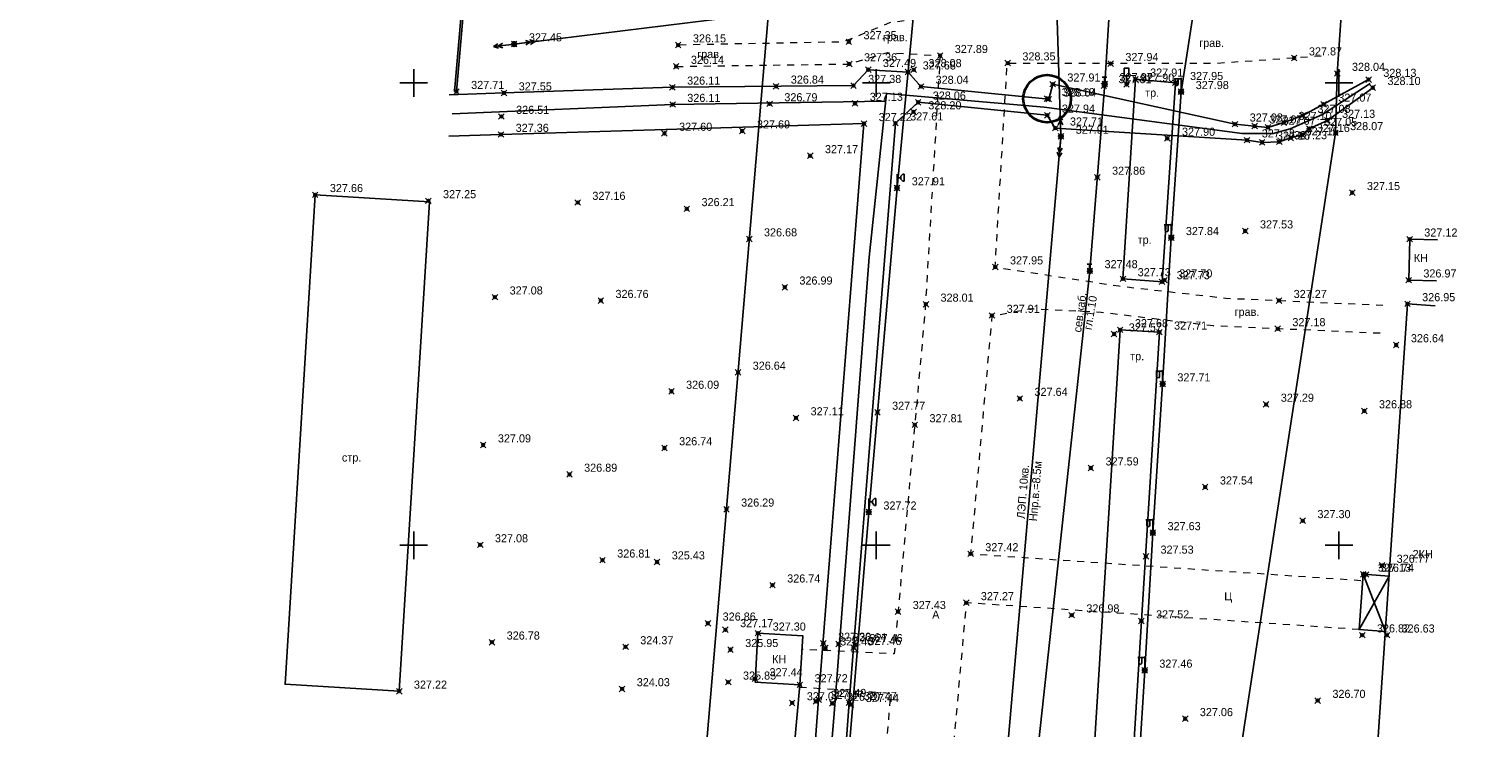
# Model space of a CAD drawing. Header units: metres. Extents: x 705573 to 711566, y 4301675 to 4311183.
# Tile 204 of 256: x 708137 to 708294, y 4309562 to 4309637. Entities that reach past the tile are written whole.
import ezdxf

# ---------------------------------------------------------------- set-up
doc = ezdxf.new("R2010")
doc.units = ezdxf.units.M
doc.header["$LTSCALE"] = 0.5
doc.header["$PDMODE"] = 35
doc.header["$PDSIZE"] = 0.3
doc.linetypes.add('Auto_Street_NotBorder_Line_m1', pattern=[3, 1.5, -1.5])
doc.linetypes.add('ДОРОГИ_СТРОЯЩ', pattern=[9, 8, -1])
for name, color, linetype in [('(001) Сетка', 92, 'Continuous'), ('(004) Точки рельефа', 7, 'Continuous'), ('(007) Здания', 7, 'Continuous'), ('(013) Газ', 30, 'ИК_Газопровод -------г--------'), ('(016) Кабель', 1, 'Continuous'), ('(019) Связь', 3, 'ИК_КАБ_СВЯЗИ'), ('(022) Возд. Линии', 7, 'Continuous'), ('(025) Дорога', 7, 'Continuous'), ('(026) Д_знаки', 7, 'Continuous'), ('(027) Гидрография', 7, 'Continuous'), ('(040) Ограда', 7, 'Continuous')]:
    doc.layers.add(name, color=color, linetype=linetype)
doc.layers.add('AUTO#_ROADS_EXIST_L', color=7, linetype='Continuous', lineweight=15, true_color=0x000000)
doc.styles.add('BM-431', font='txt')
doc.styles.add('D-431', font='txt')
doc.styles.add('P-131', font='txt')
doc.styles.add('S', font='txtwr', dxfattribs={"oblique": 15})
doc.styles.get("Standard").update_dxf_attribs({"font": 'times.ttf'})
doc.linetypes.add('GAZ_VOZDUSH', pattern='A,1,-2,["~",Standard,S=3,R=0,X=-1.5,Y=-1.5],-1,10', length=14)
doc.linetypes.add('ИК_Газопровод -------г--------', pattern='A,9,-0.6,["Г",Standard,S=1.2,R=0,X=0,Y=-0.6],-1.2', length=10.8)
doc.linetypes.add('ИК_КАБ_СВЯЗИ', pattern='A,4,["o",Standard,S=0.5,R=0,X=0,Y=-0.125],4,-2', length=10)
doc.linetypes.add('ИК_Э_КАБ_ВН', pattern='A,8,-2,["<<",Standard,S=1,R=0,X=0,Y=-0.5],8,[">>",Standard,S=1,R=0,X=-1,Y=-0.5],-2', length=20)
doc.linetypes.add('ИК_Э_КАБ_НН', pattern='A,8,-2,["<",Standard,S=1,R=0,X=0,Y=-0.5],8,[">",Standard,S=1,R=0,X=-0.5,Y=-0.5],-2', length=20)
doc.linetypes.add('ОГРАДА_ГЛИН', pattern='A,4,["|",Standard,S=0.8,R=0,X=0,Y=-0.8],0.5,["|",Standard,S=0.8,R=0,X=0,Y=-0.8],3.5', length=8)
doc.linetypes.add('ОГРАДА_М_1М', pattern='A,2.5,["о",Standard,S=1,R=0,X=0,Y=-0.35],0.5,["0",Standard,S=0.5,R=0,X=-0.3,Y=-0.25],2.5', length=5.5)

# ---------------------------------------------------------------- blocks, each defined once
blk = doc.blocks.new('f')
at = {"layer": '(022) Возд. Линии'}
for points in [[(0, 0.25), (0, 1.5)], [(0, 1.4), (0.75, 1.4)]]:
    blk.add_lwpolyline(points, dxfattribs=at)
blk.add_lwpolyline([(0.4875, 0.65), (0.4875, 0.65, 0.41421356), (0.65, 0.8125), (0.65, 1.4), (0.325, 1.4), (0.325, 0.8125, 0.41421356)], format="xyb", close=True, dxfattribs=at)
blk.add_circle((0, 0), 0.25, dxfattribs=at)
blk = doc.blocks.new('I02063')
at = {"linetype": 'Continuous'}
blk.add_lwpolyline([(-0.5, 3.5), (-0.5, 1.8), (0.5, 1.8), (0.5, 3.5)], close=True, dxfattribs=at)
blk.add_lwpolyline([(0.5, 0), (0, 0), (0, 1.8)], dxfattribs=at)
at = {"color": 4, "style": 'S', "oblique": 15}
blk.add_attdef('Z', (1.280972, -0.066143), '', height=2, dxfattribs=at)
blk = doc.blocks.new('*X15')
at = {"color": 0}
for p, q in [((9.5, 5.08), (10.49, 5.08)), ((9.5, 5.07), (10.49, 5.07)), ((9.5, 5.06), (10.49, 5.06)), ((9.5, 5.05), (10.49, 5.05)), ((9.5, 5.04), (10.49, 5.04)), ((9.5, 5.03), (10.49, 5.03)), ((9.5, 5.02), (10.5, 5.02)), ((9.5, 5.01), (10.5, 5.01)), ((9.5, 5), (10.5, 5)), ((9.5, 4.99), (10.5, 4.99)), ((9.5, 4.98), (10.5, 4.98)), ((9.5, 4.97), (10.5, 4.97)), ((9.5, 4.96), (10.49, 4.96)), ((9.5, 4.95), (10.49, 4.95)), ((9.5, 4.94), (10.49, 4.94)), ((9.5, 4.93), (10.49, 4.93)), ((9.5, 4.92), (10.49, 4.92)), ((9.5, 4.91), (10.49, 4.91)), ((9.5, 4.9), (10.49, 4.9)), ((9.51, 5.12), (10.48, 5.12)), ((9.51, 5.11), (10.48, 5.11)), ((9.51, 5.1), (10.48, 5.1)), ((9.51, 5.09), (10.49, 5.09)), ((9.51, 4.89), (10.49, 4.89)), ((9.51, 4.88), (10.48, 4.88)), ((9.51, 4.87), (10.48, 4.87)), ((9.51, 4.86), (10.48, 4.86)), ((9.52, 5.16), (10.47, 5.16)), ((9.52, 5.15), (10.47, 5.15)), ((9.52, 5.14), (10.47, 5.14)), ((9.52, 5.13), (10.48, 5.13)), ((9.52, 4.85), (10.48, 4.85)), ((9.52, 4.84), (10.47, 4.84)), ((9.52, 4.83), (10.47, 4.83)), ((9.53, 5.18), (10.46, 5.18)), ((9.53, 5.17), (10.46, 5.17)), ((9.53, 4.82), (10.47, 4.82)), ((9.53, 4.81), (10.46, 4.81)), ((9.53, 4.8), (10.46, 4.8)), ((9.54, 5.2), (10.45, 5.2)), ((9.54, 5.19), (10.46, 5.19)), ((9.54, 4.79), (10.45, 4.79)), ((9.54, 4.78), (10.45, 4.78)), ((9.55, 5.22), (10.44, 5.22)), ((9.55, 5.21), (10.45, 5.21)), ((9.55, 4.77), (10.44, 4.77)), ((9.55, 4.76), (10.44, 4.76)), ((9.56, 5.24), (10.43, 5.24)), ((9.56, 5.23), (10.44, 5.23)), ((9.56, 4.75), (10.43, 4.75)), ((9.56, 4.74), (10.43, 4.74)), ((9.57, 5.26), (10.42, 5.26)), ((9.57, 5.25), (10.43, 5.25)), ((9.57, 4.73), (10.42, 4.73)), ((9.58, 5.27), (10.41, 5.27)), ((9.58, 4.72), (10.41, 4.72)), ((9.58, 4.71), (10.41, 4.71)), ((9.59, 5.29), (10.4, 5.29)), ((9.59, 5.28), (10.41, 5.28)), ((9.59, 4.7), (10.4, 4.7)), ((9.6, 5.3), (10.39, 5.3)), ((9.6, 4.69), (10.39, 4.69)), ((9.61, 5.31), (10.38, 5.31)), ((9.61, 4.68), (10.39, 4.68)), ((9.61, 4.67), (10.38, 4.67)), ((9.62, 5.32), (10.37, 5.32)), ((9.62, 4.66), (10.37, 4.66)), ((9.63, 5.33), (10.37, 5.33)), ((9.63, 4.65), (10.36, 4.65)), ((9.64, 5.34), (10.36, 5.34)), ((9.64, 4.64), (10.35, 4.64)), ((9.65, 5.35), (10.35, 5.35)), ((9.65, 4.63), (10.34, 4.63)), ((9.66, 5.36), (10.34, 5.36)), ((9.66, 4.62), (10.33, 4.62)), ((9.67, 5.37), (10.32, 5.37)), ((9.67, 4.61), (10.32, 4.61)), ((9.68, 5.38), (10.31, 5.38)), ((9.69, 5.39), (10.3, 5.39)), ((9.69, 4.6), (10.31, 4.6)), ((9.7, 4.59), (10.29, 4.59)), ((9.71, 5.4), (10.29, 5.4)), ((9.71, 4.58), (10.28, 4.58)), ((9.72, 5.41), (10.27, 5.41)), ((9.73, 4.57), (10.26, 4.57)), ((9.74, 5.42), (10.26, 5.42)), ((9.75, 5.43), (10.24, 5.43)), ((9.75, 4.56), (10.25, 4.56)), ((9.76, 4.55), (10.23, 4.55)), ((9.77, 5.44), (10.22, 5.44)), ((9.78, 4.54), (10.21, 4.54)), ((9.79, 5.45), (10.2, 5.45)), ((9.81, 4.53), (10.18, 4.53)), ((9.82, 5.46), (10.18, 5.46)), ((9.83, 4.52), (10.16, 4.52)), ((9.85, 5.47), (10.15, 5.47)), ((9.87, 4.51), (10.12, 4.51)), ((9.88, 5.48), (10.11, 5.48)), ((9.91, 4.5), (10.08, 4.5)), ((9.94, 5.49), (10.05, 5.49))]:
    blk.add_line(p, q, dxfattribs=at)
blk = doc.blocks.new('I01070')
at = {"color": 0}
blk.add_circle((0.05, 0.03), 0.5, dxfattribs=at)
blk.add_blockref('*X15', (-9.95, -4.96), dxfattribs=at)
blk = doc.blocks.new('I0195')
at = {"layer": '(016) Кабель', "color": 0, "linetype": 'ИК_Э_КАБ_ВН'}
for p, q in [((-0.275, 0.74), (0.225, 0.74)), ((-0.025, 0.24), (-0.025, 0.74))]:
    blk.add_line(p, q, dxfattribs=at)
at = {"layer": '(016) Кабель', "color": 0, "linetype": 'ИК_Э_КАБ_ВН', "xscale": 0.5, "yscale": 0.5, "zscale": 0.5}
blk.add_blockref('I01070', (-0.025, -0.01), dxfattribs=at)
blk = doc.blocks.new('strela1')
at = {"layer": '(022) Возд. Линии'}
for p, q in [((-2, 0), (-1.5, 0.25)), ((0, 0), (-2, 0)), ((-2, 0), (-1.5, -0.25)), ((-1.5, 0), (-1, 0.25)), ((-1.5, 0), (-1, -0.25))]:
    blk.add_line(p, q, dxfattribs=at)
blk = doc.blocks.new('strela2')
at = {"layer": '(022) Возд. Линии'}
for p, q in [((0, 0), (2, 0)), ((1.5, 0), (1, 0.25)), ((1.5, 0), (1, -0.25)), ((2, 0), (1.5, 0.25)), ((2, 0), (1.5, -0.25))]:
    blk.add_line(p, q, dxfattribs=at)
blk = doc.blocks.new('STOLB')
at = {"layer": '(022) Возд. Линии'}
blk.add_circle((0, 0), 0.25, dxfattribs=at)
blk = doc.blocks.new('U1111')
for p, q in [((0, 0.05), (0.1, 0.05)), ((0, -0.05), (0, 0.05)), ((0.1, 0.45), (0.1, 2.95)), ((0.1, 2.2), (0.85, 2.2)), ((0.1, 0.05), (0.1, -0.05)), ((1.28934, 2.95), (0.85, 2.51066)), ((0.85, 2.51066), (0.85, 1.88934)), ((0.85, 1.88934), (1.28934, 1.45)), ((1.6, 2.95), (1.28934, 2.95)), ((1.28934, 1.45), (1.6, 1.45)), ((1.6, 2.95), (1.6, 1.45)), ((0.1, -0.05), (0, -0.05))]:
    blk.add_line(p, q)
blk.add_lwpolyline([(0.55, 0), (0.3, 0.433013), (-0.2, 0.433013), (-0.45, 0), (-0.2, -0.433013), (0.3, -0.433013)], close=True)
at = {"color": 4, "style": 'S', "oblique": 15}
blk.add_attdef('Z', (1.142936, -1.391276), '', height=2, dxfattribs=at)
blk = doc.blocks.new('Setka')
at = {"layer": '(001) Сетка'}
for p, q in [((-1.5, 0), (1.5, 0)), ((0, 1.5), (0, -1.5))]:
    blk.add_line(p, q, dxfattribs=at)

msp = doc.modelspace()

# ---------------------------------------------------------------- linework, layer by layer
at = {"layer": '(007) Здания'}
for points, elevation in [([(708176.9, 4309565.61), (708180.16, 4309618.54), (708167.81, 4309619.3), (708164.55, 4309566.37)], 327.23), ([(708215.67, 4309571.89), (708215.35, 4309566.6), (708220.2, 4309566.3), (708220.53, 4309571.59)], 327.3)]:
    msp.add_lwpolyline(points, close=True, dxfattribs=dict(at, elevation=elevation))
at = {"layer": '(007) Здания', "flags": 128}
for points, elevation in [([(708289.11, 4309614.44), (708286.11, 4309614.5), (708286.01, 4309610.07), (708289.01, 4309610.01)], 326.97), ([(708288.87, 4309607.3), (708285.87, 4309607.51), (708282.64, 4309559.64), (708285.63, 4309559.43)], 326.56), ([(708280.64, 4309572.28), (708283.88, 4309578.05)], 326.56), ([(708281.08, 4309578.26), (708283.48, 4309572.07)], 326.56)]:
    msp.add_lwpolyline(points, dxfattribs=dict(at, elevation=elevation))
at = {"layer": '(007) Здания', "elevation": 326.56}
msp.add_lwpolyline([(708283.88, 4309578.05), (708281.08, 4309578.26), (708280.64, 4309572.28), (708283.48, 4309572.07)], dxfattribs=at)
at = {"layer": '(013) Газ', "linetype": 'GAZ_VOZDUSH', "elevation": 325.11, "flags": 128}
msp.add_lwpolyline([(708230.07, 4309915.55), (708237.06, 4309914.63), (708237.8, 4309906.21), (708237.95, 4309892.64), (708271.63, 4309889.79), (708271.63, 4309889.79), (708293.17, 4309888.33), (708284.48, 4309721.93), (708278.28, 4309632.42), (708278.09, 4309626), (708267.1, 4309554.46), (708203.29, 4308878.05), (708188.65, 4308618.68), (708188.65, 4308585.68)], dxfattribs=at)
at = {"layer": '(016) Кабель', "linetype": 'ИК_Э_КАБ_НН', "flags": 128}
for points, elevation in [([(708148.16, 4308651.7), (708151.5, 4308692.41), (708155.95, 4308744.12), (708160.09, 4308792.08), (708165.82, 4308866.03), (708169.05, 4308905.96), (708172.4, 4308947.61), (708175.76, 4308988.14), (708178.98, 4309025.59), (708182.2, 4309063.2), (708185.81, 4309103.87), (708189.13, 4309144.32), (708192.28, 4309183.21), (708195.86, 4309224.8), (708198.74, 4309260.8), (708202.87, 4309309.74), (708206.45, 4309354.35), (708209.62, 4309392.71), (708214, 4309431.24), (708217.89, 4309470.55), (708222.29, 4309519.97), (708227.65, 4309584.99), (708230.7, 4309620.04), (708233.6, 4309650.66), (708236.61, 4309686.64), (708239.92, 4309725.26), (708242.96, 4309758.87), (708245.88, 4309791.49), (708249.04, 4309830.22), (708251.64, 4309862.09), (708254.55, 4309895.44), (708258.53, 4309939.87), (708262.1, 4309983.75), (708265.01, 4310017.02), (708267.69, 4310050.03), (708270.44, 4310083.37), (708274.29, 4310124.62), (708277.62, 4310164.75), (708280.24, 4310192.85), (708282.13, 4310214.07), (708285.19, 4310249.54), (708287.52, 4310279.26), (708289.72, 4310303.87), (708292.58, 4310337.27), (708295.61, 4310373.42), (708298.17, 4310403.78), (708301.1, 4310436.1), (708303.91, 4310468.22), (708306.25, 4310494.56), (708309.27, 4310529.23), (708312.33, 4310564.7), (708314.66, 4310594.42), (708316.85, 4310619.03), (708319.71, 4310652.44), (708322.75, 4310688.58), (708325.31, 4310718.94), (708328.24, 4310751.26), (708331.05, 4310783.38), (708331.61, 4310789.72), (708333.7, 4310812.99), (708337.04, 4310851.18), (708340.04, 4310884.75)], 325.95), ([(708249.98, 4309448.25), (708250.82, 4309461.23), (708251.56, 4309472.59), (708252.37, 4309485.22), (708253.05, 4309496.01), (708253.79, 4309508.81), (708254.64, 4309521.64), (708255.64, 4309538.1), (708256.6, 4309553.52), (708257.47, 4309567.87), (708258.35, 4309582.75), (708259.41, 4309598.84), (708260.34, 4309614.66), (708261.4, 4309630.44), (708264.54, 4309650.76), (708266.18, 4309665.81), (708267.36, 4309680.25), (708268.37, 4309695.79), (708269.84, 4309708.97), (708271.83, 4309722.11), (708273.67, 4309736.3), (708275.51, 4309750.06), (708277.38, 4309764.17), (708281.75, 4309793.37), (708283.6, 4309807.83), (708285.41, 4309822.08), (708287.07, 4309840.64), (708288.45, 4309855.73), (708289.84, 4309870.63), (708291.18, 4309885.31), (708292.54, 4309900.56), (708294.03, 4309916.06), (708295.51, 4309930.43), (708296.08, 4309944.84), (708297.37, 4309960.08), (708298.66, 4309975.43), (708299.85, 4309990.43), (708301.08, 4310005.49), (708302.33, 4310020.38), (708303.54, 4310035.46), (708306.01, 4310065.8), (708308.44, 4310096.04), (708310.93, 4310126.29), (708314.82, 4310172.2), (708316.07, 4310188.57), (708317.42, 4310204.65), (708318.74, 4310219.74), (708320, 4310234.38), (708321.35, 4310251.4), (708322.65, 4310267.03), (708323.92, 4310281.67), (708325.2, 4310294.86), (708326.52, 4310309.66), (708327.98, 4310325.44), (708329.16, 4310339.64), (708330.36, 4310354.66), (708331.56, 4310369.68), (708332.68, 4310383.86), (708333.9, 4310399.49), (708335.11, 4310414.63), (708336.22, 4310429.52), (708337.47, 4310444.6), (708338.55, 4310458.92), (708339.66, 4310474.15), (708340.94, 4310489.46), (708342.08, 4310504.5), (708343.18, 4310519.21), (708344.31, 4310533.97), (708345.45, 4310549.01), (708346.64, 4310563.7), (708347.81, 4310578.67), (708349.63, 4310594.21), (708351.15, 4310608.62), (708352.72, 4310623.44), (708355.71, 4310653.82), (708356.97, 4310668.51), (708358.29, 4310683.34), (708359.52, 4310698.1), (708360.79, 4310713.24), (708362.12, 4310728.19), (708363.03, 4310739.63), (708364.29, 4310753.04), (708365.8, 4310768.68), (708367.15, 4310784.56), (708368.42, 4310800.66), (708369.71, 4310816.35), (708373.89, 4310867.76)], 326.89)]:
    msp.add_lwpolyline(points, dxfattribs=dict(at, elevation=elevation))
at = {"layer": '(019) Связь', "flags": 128}
for points, elevation in [([(708317.15, 4310791), (708301.02, 4310609.69), (708256.74, 4310111.97), (708241.57, 4309932.29), (708189.21, 4309312.33), (708166.33, 4308981.07), (708160.32, 4308915.54), (708146.62, 4308758.23), (708137.03, 4308632.5), (708137.03, 4308632.5), (708137.03, 4308632.5), (708136.9, 4308567.22), (708136.89, 4308563.9)], 324.81), ([(708153.01, 4308571.82), (708156.99, 4308609.51), (708156.99, 4308609.51), (708174.15, 4308666.96), (708174.32, 4308670.73), (708195.36, 4308919.93), (708204.07, 4309029.86), (708218.91, 4309205.25), (708226.16, 4309224.91), (708236.6, 4309425.45), (708237.56, 4309445.94), (708241.53, 4309518.71), (708251.54, 4309611.08), (708253.16, 4309631.29), (708257.43, 4309700.42), (708258.88, 4309712.26), (708269.33, 4309836.62), (708270.39, 4309849.38), (708278.27, 4309932.28), (708280.62, 4309944.7), (708295.32, 4310108.26), (708303.77, 4310173.62), (708303.35, 4310191.01), (708305.19, 4310238.89), (708306.7, 4310249.89), (708308.61, 4310273.09), (708309.89, 4310281.81), (708320.55, 4310401.57), (708321.59, 4310412.94), (708336.89, 4310582.46), (708345.29, 4310694.49), (708346.98, 4310695.56), (708355.08, 4310696.93), (708358.13, 4310696.44)], 325.73)]:
    msp.add_lwpolyline(points, dxfattribs=dict(at, elevation=elevation))
at = {"layer": '(022) Возд. Линии', "elevation": -1.64, "flags": 128}
msp.add_lwpolyline([(708173.51, 4308716.07), (708180.43, 4308788.09), (708187.56, 4308888.99), (708190.62, 4308921.47), (708195.78, 4308976.19), (708203.64, 4309069.96), (708211.44, 4309164.29), (708218.6, 4309250.65), (708219.25, 4309256.07), (708222.24, 4309295.89), (708225.83, 4309339.6), (708227.55, 4309406.95), (708237.81, 4309505.38), (708242.3, 4309555.66), (708248.42, 4309625.62), (708247.86, 4309642.82), (708189.32, 4309635.6)], dxfattribs=at)
at = {"layer": '(025) Дорога', "flags": 128}
for points, elevation in [([(708255.12, 4309610.21), (708259.34, 4309609.89), (708260.79, 4309631.42), (708256.47, 4309631.79), (708255.12, 4309610.21)], 327.73), ([(708254.28, 4309527.13), (708257.11, 4309573.21), (708259.06, 4309604.44), (708254.82, 4309604.69), (708247.97, 4309494.01), (708252.28, 4309493.77), (708254.01, 4309522.67), (708267.13, 4309521.41), (708265.18, 4309501.11)], 327.09)]:
    msp.add_lwpolyline(points, dxfattribs=dict(at, elevation=elevation))
at = {"layer": '(027) Гидрография'}
for points, elevation in [([(708182.28, 4309630.11), (708188.22, 4309630.31), (708206.42, 4309630.92), (708225.99, 4309631.11), (708227.59, 4309632.83), (708231.89, 4309632.57), (708233.29, 4309631.01), (708247.09, 4309629.64), (708247.53, 4309631.26), (708267.23, 4309626.94), (708269.35, 4309626.73), (708270.79, 4309626.59), (708272.51, 4309627.11), (708274.55, 4309627.87), (708276.81, 4309629.09), (708281.67, 4309631.76)], 327.15), ([(708282.12, 4309630.88), (708277.21, 4309627.34), (708275.27, 4309626.46), (708274.47, 4309625.8), (708273.27, 4309625.45), (708272.01, 4309625.03), (708270.17, 4309624.97), (708268.53, 4309625.21), (708247.81, 4309626.51), (708246.94, 4309627.9), (708232.98, 4309629.3), (708230.53, 4309627.05), (708226.01, 4309570.32), (708225.51, 4309564.38), (708221.84, 4309514.57), (708221.59, 4309512.32), (708220.91, 4309510.24), (708219.24, 4309508.42), (708216.98, 4309507.31), (708214.5, 4309506.35), (708195.48, 4309500.82), (708156.93, 4309491.09)], 328.1), ([(708156.3, 4309494.47), (708195.79, 4309504.32), (708215.15, 4309510.35), (708217.17, 4309511.44), (708218.06, 4309512.94), (708218.43, 4309514.65), (708222.22, 4309564.71), (708222.22, 4309564.71), (708227.13, 4309627), (708187.89, 4309625.82), (708182.27, 4309625.65)], 327.15)]:
    msp.add_lwpolyline(points, dxfattribs=dict(at, elevation=elevation))
at = {"layer": '(027) Гидрография', "color": 4}
msp.add_lwpolyline([(708281.85, 4309631.34), (708276.67, 4309627.97), (708273.21, 4309626.44), (708271.35, 4309625.91), (708268.02, 4309625.91), (708246.6, 4309628.77), (708229.57, 4309630.27), (708227.68, 4309612.57), (708223.89, 4309563.21), (708219.92, 4309515.01), (708219.28, 4309511.79), (708218.38, 4309510.52), (708212.51, 4309507.78), (708195.63, 4309502.45), (708156.49, 4309492.87)], dxfattribs=at)
at = {"layer": '(027) Гидрография', "color": 4, "elevation": 325.95}
msp.add_lwpolyline([(708182.6, 4309628.04), (708206.44, 4309629.06), (708229.48, 4309629.41)], dxfattribs=at)
at = {"layer": '(040) Ограда', "linetype": 'ОГРАДА_ГЛИН', "elevation": 327.71, "flags": 128}
for points in [[(708182.88, 4309630.48), (708183.7, 4309640.03)], [(708183.08, 4309630.46), (708183.9, 4309640.02)]]:
    msp.add_lwpolyline(points, dxfattribs=at)
at = {"layer": '(040) Ограда', "linetype": 'ОГРАДА_М_1М', "elevation": 327.44, "flags": 128}
msp.add_lwpolyline([(708197.57, 4309506.64), (708215.31, 4309511.8), (708220.2, 4309566.3), (708220.2, 4309566.3)], dxfattribs=at)
at = {"color": 2, "lineweight": 35}
msp.add_circle((708246.92, 4309629.69, 328.1), 2.57, dxfattribs=at)
at = {"color": 0, "linetype": 'ByBlock', "lineweight": -2, "transparency": 16777216}
for p in [(708225.49, 4309635.84, 327.35), (708189.32, 4309635.6, 327.45), (708207.05, 4309635.49, 326.15), (708235.36, 4309634.35, 327.89), (708273.63, 4309634.09, 327.87), (708206.83, 4309633.18, 326.14), (708225.54, 4309633.44, 327.36), (708227.59, 4309632.83, 327.49), (708231.89, 4309632.57, 327.68), (708232.51, 4309632.82, 328.08), (708242.67, 4309633.54, 328.35), (708253.79, 4309633.48, 327.94), (708206.42, 4309630.92, 326.11), (708217.63, 4309631.03, 326.84), (708225.99, 4309631.11, 327.38), (708233.29, 4309631.01, 328.04), (708247.53, 4309631.26, 327.91), (708253.05, 4309631.08, 327.81), (708253.16, 4309631.29, 327.97), (708255.5, 4309631.25, 327.9), (708256.47, 4309631.79, 327.91), (708260.79, 4309631.42, 327.95), (708278.28, 4309632.42, 328.04), (708281.67, 4309631.76, 328.13), (708183.08, 4309630.46, 327.71), (708188.22, 4309630.31, 327.55), (708246.92, 4309629.69, 328.1), (708247.09, 4309629.64, 328.04), (708261.4, 4309630.44, 327.98), (708282.12, 4309630.88, 328.1), (708187.94, 4309627.76, 326.51), (708206.44, 4309629.06, 326.11), (708216.93, 4309629.13, 326.79), (708226.16, 4309629.18, 327.13), (708232.49, 4309628.26, 328.2), (708232.98, 4309629.3, 328.06), (708246.94, 4309627.9, 327.94), (708274.55, 4309627.87, 327.08), (708276.81, 4309629.09, 327.07), (708213.97, 4309626.2, 327.69), (708227.13, 4309627, 327.22), (708230.53, 4309627.05, 327.61), (708247.81, 4309626.51, 327.71), (708267.23, 4309626.94, 327.08), (708269.35, 4309626.73, 327.07), (708270.79, 4309626.59, 327.07), (708272.51, 4309627.11, 327.1), (708275.27, 4309626.46, 327.05), (708277.21, 4309627.34, 327.13), (708187.89, 4309625.82, 327.36), (708205.56, 4309625.94, 327.6), (708248.42, 4309625.62, 327.91), (708259.91, 4309625.4, 327.9), (708268.53, 4309625.21, 327.18), (708270.17, 4309624.97, 327.16), (708272.01, 4309625.03, 327.23), (708273.27, 4309625.45, 327.15), (708274.47, 4309625.8, 327.16), (708278.09, 4309626, 328.07), (708221.32, 4309623.52, 327.17), (708230.7, 4309620.04, 327.91), (708252.35, 4309621.19, 327.86), (708167.81, 4309619.3, 327.66), (708180.05, 4309618.65, 327.25), (708196.19, 4309618.47, 327.16), (708279.9, 4309619.53, 327.15), (708207.98, 4309617.78, 326.21), (708268.34, 4309615.38, 327.53), (708214.73, 4309614.52, 326.68), (708260.34, 4309614.66, 327.84), (708286.11, 4309614.5, 327.12), (708241.32, 4309611.48, 327.95), (708251.54, 4309611.08, 327.48), (708218.57, 4309609.3, 326.99), (708255.12, 4309610.21, 327.73), (708259.34, 4309609.89, 327.73), (708259.61, 4309610.07, 327.7), (708286.01, 4309610.07, 326.97), (708187.24, 4309608.23, 327.08), (708198.69, 4309607.86, 326.76), (708233.82, 4309607.46, 328.01), (708271.98, 4309607.86, 327.27), (708285.87, 4309607.51, 326.95), (708240.96, 4309606.24, 327.91), (708254.16, 4309604.24, 327.57), (708254.82, 4309604.69, 327.68), (708259.06, 4309604.44, 327.71), (708271.85, 4309604.81, 327.18), (708284.65, 4309603.06, 326.64), (708213.52, 4309600.09, 326.64), (708206.32, 4309598.04, 326.09), (708259.41, 4309598.84, 327.71), (708243.97, 4309597.27, 327.64), (708270.59, 4309596.63, 327.29), (708219.78, 4309595.17, 327.11), (708228.59, 4309595.77, 327.77), (708281.21, 4309595.92, 326.88), (708232.62, 4309594.42, 327.81), (708185.97, 4309592.24, 327.09), (708205.57, 4309591.92, 326.74), (708195.3, 4309589.06, 326.89), (708251.65, 4309589.75, 327.59), (708264.01, 4309587.69, 327.54), (708212.27, 4309585.29, 326.29), (708227.65, 4309584.99, 327.72), (708274.55, 4309584.05, 327.3), (708258.35, 4309582.75, 327.63), (708185.65, 4309581.44, 327.08), (708198.87, 4309579.78, 326.81), (708204.76, 4309579.59, 325.43), (708238.65, 4309580.47, 327.42), (708257.6, 4309580.2, 327.53), (708283.12, 4309579.22, 326.77), (708281.08, 4309578.26, 327.13), (708281.4, 4309578.24, 326.74), (708217.24, 4309577.08, 326.74), (708238.18, 4309575.18, 327.27), (708210.26, 4309572.96, 326.86), (708230.81, 4309574.22, 327.43), (708249.58, 4309573.84, 326.98), (708257.11, 4309573.21, 327.52), (708212.15, 4309572.26, 327.17), (708215.67, 4309571.89, 327.3), (708280.99, 4309571.68, 326.82), (708283.65, 4309571.68, 326.63), (708186.92, 4309570.91, 326.78), (708201.36, 4309570.41, 324.37), (708212.7, 4309570.11, 325.95), (708222.74, 4309570.79, 327.3), (708222.96, 4309570.28, 327.4), (708224.37, 4309570.72, 326.64), (708226.01, 4309570.32, 327.46), (708226.15, 4309570.63, 327.46), (708212.46, 4309566.59, 325.85), (708215.34, 4309566.95, 327.44), (708257.47, 4309567.87, 327.46), (708176.9, 4309565.61, 327.23), (708200.98, 4309565.86, 324.03), (708220.2, 4309566.3, 327.72), (708219.36, 4309564.35, 327.07), (708221.93, 4309564.5, 327.47), (708222.22, 4309564.71, 327.49), (708223.69, 4309564.3, 326.69), (708225.51, 4309564.38, 327.47), (708225.74, 4309564.17, 327.44), (708276.17, 4309564.6, 326.7), (708261.85, 4309562.64, 327.06)]:
    msp.add_point(p, dxfattribs=at)
at = {"layer": 'AUTO#_ROADS_EXIST_L', "linetype": 'Auto_Street_NotBorder_Line_m1', "lineweight": 15, "flags": 128}
for points in [[(708209.71, 4309664.94), (708225.19, 4309660.94), (708237.39, 4309656.39), (708235.65, 4309639.29), (708235.61, 4309638.65), (708229.9, 4309637.91), (708224.9, 4309635.83), (708207.05, 4309635.49)], [(708206.83, 4309633.18), (708225.54, 4309633.44), (708229.68, 4309634.68), (708235.36, 4309634.35), (708233.73, 4309606.78), (708230.4, 4309569.64), (708220.44, 4309570.14)], [(708276.56, 4309634.29), (708265.01, 4309633.48), (708242.57, 4309633.48), (708241.27, 4309611.49), (708254.68, 4309609.44), (708266.24, 4309608.12), (708283.87, 4309607.33)], [(708282.92, 4309604.32), (708264.89, 4309605.11), (708252.78, 4309606.58), (708245.23, 4309606.96), (708240.95, 4309606.17), (708238.65, 4309580.47), (708281.12, 4309577.58)], [(708280.64, 4309572.28), (708238.18, 4309575.18), (708233.27, 4309520.36), (708230.7, 4309494.77), (708259.42, 4309492.65), (708264.35, 4309493.65), (708265.18, 4309501.11)], [(708220.18, 4309566.07), (708230.02, 4309565.41), (708226.05, 4309521.05), (708225.11, 4309511.64), (708222.16, 4309508.51), (708214.15, 4309503.42), (708195.19, 4309497.5), (708158.17, 4309488.15)]]:
    msp.add_lwpolyline(points, dxfattribs=at)

# ---------------------------------------------------------------- block references
at = {"layer": '(001) Сетка'}
for p in [(708178.46, 4309631.4), (708228.46, 4309631.4), (708278.46, 4309631.4), (708178.46, 4309581.4), (708228.46, 4309581.4), (708278.46, 4309581.4)]:
    msp.add_blockref('Setka', p, dxfattribs=at)
at = {"layer": '(019) Связь', "color": 0}
for p in [(708253.16, 4309631.28, 325.73), (708251.54, 4309611.06, 325.73)]:
    msp.add_blockref('I0195', p, dxfattribs=at)
at = {"layer": '(022) Возд. Линии'}
for name, p, rotation in [('strela2', (708189.57, 4309635.63, -1.64), 7.067296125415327), ('strela1', (708189.07, 4309635.57, -1.64), 7.028739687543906), ('strela1', (708248.41, 4309625.87, -1.64), 272.2003039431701), ('strela2', (708248.4, 4309625.37, -1.64), 264.9996906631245)]:
    msp.add_blockref(name, p, dxfattribs=dict(at, rotation=rotation))
for p in [(708189.32, 4309635.6, -1.64), (708248.42, 4309625.62, -1.64)]:
    msp.add_blockref('STOLB', p, dxfattribs=at)
at = {"layer": '(022) Возд. Линии', "xscale": -1}
for p in [(708261.4, 4309630.44, 327.98), (708260.34, 4309614.66, 327.84), (708259.41, 4309598.84, 327.71), (708258.35, 4309582.75, 327.63), (708257.47, 4309567.87, 327.46)]:
    msp.add_blockref('f', p, dxfattribs=at)
at = {"layer": '(022) Возд. Линии', "xscale": 0.5, "yscale": 0.5, "zscale": 0.5}
for p in [(708230.67, 4309620.04, 325.95), (708227.62, 4309584.99, 325.95)]:
    msp.add_blockref('U1111', p, dxfattribs=at)
at = {"layer": '(026) Д_знаки', "xscale": 0.5, "yscale": 0.5, "zscale": 0.5}
msp.add_blockref('I02063', (708255.5, 4309631.25, 327.9), dxfattribs=at)

# ---------------------------------------------------------------- texts
at = {"layer": '(004) Точки рельефа', "style": 'D-431'}
for s, p in [('327.45', (708190.91, 4309635.89, 327.45)), ('326.15', (708208.64, 4309635.78, 326.15)), ('327.35', (708227.08, 4309636.12, 327.35)), ('326.14', (708208.42, 4309633.46, 326.14)), ('327.36', (708227.13, 4309633.73, 327.36)), ('327.89', (708236.94, 4309634.63, 327.89)), ('328.35', (708244.25, 4309633.83, 328.35)), ('327.94', (708255.38, 4309633.76, 327.94)), ('327.87', (708275.22, 4309634.37, 327.87)), ('327.49', (708229.18, 4309633.12, 327.49)), ('327.68', (708233.48, 4309632.85, 327.68)), ('328.08', (708234.1, 4309633.1, 328.08)), ('327.91', (708258.06, 4309632.08, 327.91)), ('328.04', (708279.87, 4309632.7, 328.04)), ('328.13', (708283.26, 4309632.05, 328.13)), ('327.71', (708184.67, 4309630.74, 327.71)), ('327.55', (708189.81, 4309630.59, 327.55)), ('326.11', (708208.01, 4309631.21, 326.11)), ('326.84', (708219.22, 4309631.32, 326.84)), ('327.38', (708227.58, 4309631.39, 327.38)), ('328.04', (708234.87, 4309631.3, 328.04)), ('327.91', (708249.11, 4309631.55, 327.91)), ('327.81', (708254.64, 4309631.37, 327.81)), ('327.97', (708254.75, 4309631.58, 327.97)), ('327.90', (708257.08, 4309631.53, 327.9)), ('327.95', (708262.37, 4309631.71, 327.95)), ('327.98', (708262.98, 4309630.73, 327.98)), ('328.10', (708283.71, 4309631.17, 328.1)), ('326.11', (708208.03, 4309629.34, 326.11)), ('326.79', (708218.52, 4309629.41, 326.79)), ('327.13', (708227.75, 4309629.46, 327.13)), ('328.06', (708234.56, 4309629.59, 328.06)), ('328.10', (708248.5, 4309629.97, 328.1)), ('328.04', (708248.68, 4309629.92, 328.04)), ('327.07', (708278.39, 4309629.37, 327.07)), ('326.51', (708189.53, 4309628.05, 326.51)), ('327.22', (708228.72, 4309627.27, 327.22)), ('327.61', (708232.12, 4309627.34, 327.61)), ('328.20', (708234.08, 4309628.54, 328.2)), ('327.94', (708248.52, 4309628.18, 327.94)), ('327.08', (708268.82, 4309627.22, 327.08)), ('327.10', (708274.1, 4309627.39, 327.1)), ('327.08', (708276.14, 4309628.16, 327.08)), ('327.13', (708278.8, 4309627.62, 327.13)), ('327.36', (708189.48, 4309626.1, 327.36)), ('327.60', (708207.15, 4309626.22, 327.6)), ('327.69', (708215.56, 4309626.48, 327.69)), ('327.71', (708249.39, 4309626.79, 327.71)), ('327.91', (708250.01, 4309625.9, 327.91)), ('327.90', (708261.5, 4309625.68, 327.9)), ('327.07', (708270.94, 4309627.01, 327.07)), ('327.07', (708272.37, 4309626.87, 327.07)), ('327.15', (708274.86, 4309625.73, 327.15)), ('327.16', (708276.06, 4309626.09, 327.16)), ('327.05', (708276.86, 4309626.74, 327.05)), ('328.07', (708279.67, 4309626.29, 328.07)), ('327.18', (708270.12, 4309625.5, 327.18)), ('327.16', (708271.76, 4309625.26, 327.16)), ('327.23', (708273.6, 4309625.31, 327.23)), ('327.17', (708222.91, 4309623.8, 327.17)), ('327.86', (708253.94, 4309621.47, 327.86)), ('327.66', (708169.4, 4309619.59, 327.66)), ('327.91', (708232.29, 4309620.32, 327.91)), ('327.15', (708281.49, 4309619.81, 327.15)), ('327.25', (708181.63, 4309618.93, 327.25)), ('327.16', (708197.77, 4309618.75, 327.16)), ('326.21', (708209.57, 4309618.07, 326.21)), ('326.68', (708216.32, 4309614.8, 326.68)), ('327.84', (708261.92, 4309614.94, 327.84)), ('327.53', (708269.93, 4309615.66, 327.53)), ('327.12', (708287.69, 4309614.78, 327.12)), ('327.95', (708242.91, 4309611.77, 327.95)), ('327.48', (708253.13, 4309611.36, 327.48)), ('327.73', (708256.71, 4309610.49, 327.73)), ('327.73', (708260.93, 4309610.17, 327.73)), ('327.70', (708261.2, 4309610.36, 327.7)), ('326.97', (708287.59, 4309610.36, 326.97)), ('327.08', (708188.83, 4309608.52, 327.08)), ('326.99', (708220.15, 4309609.59, 326.99)), ('326.76', (708200.27, 4309608.14, 326.76)), ('328.01', (708235.4, 4309607.74, 328.01)), ('327.27', (708273.57, 4309608.14, 327.27)), ('326.95', (708287.46, 4309607.79, 326.95)), ('327.91', (708242.55, 4309606.53, 327.91)), ('327.57', (708255.75, 4309604.52, 327.57)), ('327.68', (708256.41, 4309604.98, 327.68)), ('327.71', (708260.64, 4309604.72, 327.71)), ('327.18', (708273.43, 4309605.09, 327.18)), ('326.64', (708286.24, 4309603.35, 326.64)), ('326.64', (708215.1, 4309600.38, 326.64)), ('327.71', (708261, 4309599.12, 327.71)), ('326.09', (708207.9, 4309598.32, 326.09)), ('327.64', (708245.56, 4309597.55, 327.64)), ('327.77', (708230.17, 4309596.05, 327.77)), ('327.29', (708272.18, 4309596.92, 327.29)), ('326.88', (708282.79, 4309596.21, 326.88)), ('327.11', (708221.36, 4309595.45, 327.11)), ('327.81', (708234.21, 4309594.7, 327.81)), ('327.09', (708187.56, 4309592.52, 327.09)), ('326.74', (708207.15, 4309592.21, 326.74)), ('327.59', (708253.24, 4309590.03, 327.59)), ('326.89', (708196.88, 4309589.35, 326.89)), ('327.54', (708265.6, 4309587.97, 327.54)), ('326.29', (708213.85, 4309585.58, 326.29)), ('327.72', (708229.23, 4309585.26, 327.72)), ('327.30', (708276.14, 4309584.33, 327.3)), ('327.08', (708187.24, 4309581.72, 327.08)), ('327.63', (708259.94, 4309583.03, 327.63)), ('326.81', (708200.46, 4309580.07, 326.81)), ('327.42', (708240.24, 4309580.75, 327.42)), ('327.53', (708259.18, 4309580.49, 327.53)), ('325.43', (708206.35, 4309579.87, 325.43)), ('327.13', (708282.67, 4309578.54, 327.13)), ('326.74', (708282.99, 4309578.53, 326.74)), ('326.77', (708284.7, 4309579.5, 326.77)), ('326.74', (708218.83, 4309577.37, 326.74)), ('327.27', (708239.76, 4309575.46, 327.27)), ('327.43', (708232.4, 4309574.5, 327.43)), ('326.98', (708251.16, 4309574.13, 326.98)), ('326.86', (708211.85, 4309573.25, 326.86)), ('327.17', (708213.74, 4309572.54, 327.17)), ('327.30', (708217.26, 4309572.17, 327.3)), ('327.52', (708258.7, 4309573.49, 327.52)), ('326.78', (708188.51, 4309571.2, 326.78)), ('324.37', (708202.95, 4309570.69, 324.37)), ('327.30', (708224.33, 4309571.07, 327.3)), ('326.64', (708225.96, 4309571.01, 326.64)), ('327.46', (708227.6, 4309570.61, 327.46)), ('327.46', (708227.73, 4309570.92, 327.46)), ('326.82', (708282.57, 4309571.97, 326.82)), ('326.63', (708285.23, 4309571.96, 326.63)), ('325.95', (708214.29, 4309570.39, 325.95)), ('327.40', (708224.55, 4309570.56, 327.4)), ('327.46', (708259.05, 4309568.16, 327.46)), ('327.22', (708178.48, 4309565.89, 327.23)), ('324.03', (708202.57, 4309566.15, 324.03)), ('325.85', (708214.05, 4309566.87, 325.85)), ('327.44', (708216.92, 4309567.23, 327.44)), ('327.72', (708221.79, 4309566.58, 327.72)), ('327.07', (708220.95, 4309564.63, 327.07)), ('327.47', (708223.52, 4309564.78, 327.47)), ('327.49', (708223.8, 4309564.99, 327.49)), ('326.70', (708225.28, 4309564.58, 326.69)), ('327.47', (708227.1, 4309564.66, 327.47)), ('327.44', (708227.33, 4309564.44, 327.44)), ('326.70', (708277.76, 4309564.89, 326.7)), ('327.06', (708263.43, 4309562.92, 327.06))]:
    msp.add_text(s, height=0.875, dxfattribs=at).set_placement(p)
at = {"layer": '(007) Здания', "style": 'P-131'}
for s, p in [('КН', (708286.56, 4309612.03)), ('стр.', (708170.7, 4309590.45)), ('2КН', (708286.42, 4309580)), ('КН', (708217.2, 4309568.64))]:
    msp.add_text(s, height=0.88, dxfattribs=at).set_placement(p)
at = {"layer": '(019) Связь', "color": 0, "linetype": 'Continuous', "style": 'D-431'}
for s, rotation, p in [('сев.каб.', 82.2492, (708250.6, 4309604.38)), ('гл.1.10', 80.5367, (708251.72, 4309604.64))]:
    msp.add_text(s, height=0.875, rotation=rotation, dxfattribs=at).set_placement(p)
at = {"layer": '(022) Возд. Линии', "style": 'BM-431'}
msp.add_text('Hпр.в.=8.5м', height=0.875, rotation=85.4317, dxfattribs=at).set_placement((708245.83, 4309583.97, -1.64))
at = {"layer": '(022) Возд. Линии', "insert": (708243.63, 4309584.3, -1.64), "char_height": 0.875, "attachment_point": 1, "rotation": 85.4317, "style": 'BM-431'}
msp.add_mtext('ЛЭП. 10кв.', dxfattribs=at)
at = {"layer": '(025) Дорога', "linetype": 'ДОРОГИ_СТРОЯЩ', "style": 'BM-431'}
for s, p in [('грав.', (708229.18, 4309635.91)), ('грав.', (708263.37, 4309635.29)), ('грав.', (708209.11, 4309634.08)), ('тр.', (708257.52, 4309629.9)), ('тр.', (708256.71, 4309614)), ('грав.', (708267.19, 4309606.2)), ('тр.', (708255.9, 4309601.41)), ('Ц', (708266.07, 4309575.45)), ('A', (708234.5, 4309573.46))]:
    msp.add_text(s, height=0.875, dxfattribs=at).set_placement(p)

doc.saveas('drawing.dxf')
